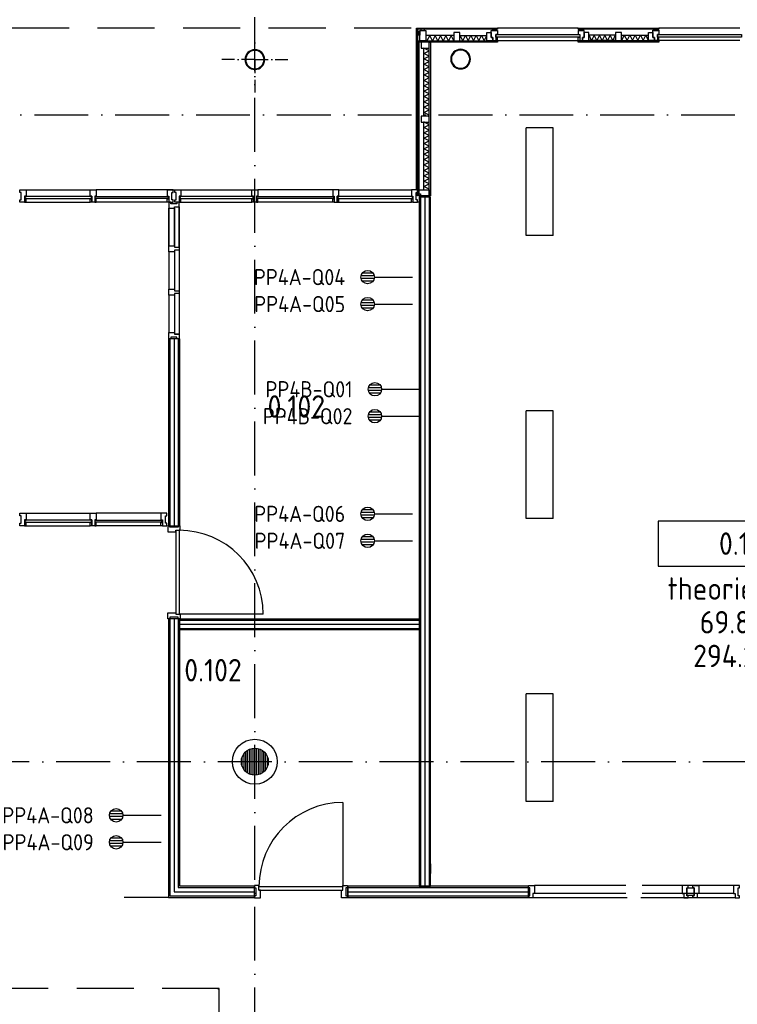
# Model space of a CAD drawing. Header units: millimetres. Extents: x 90707 to 450385, y -1262 to 949019.
# Tile 38 of 60: x 178728 to 186718, y 55108 to 66066. Entities that reach past the tile are written whole.
import ezdxf
from ezdxf.enums import TextEntityAlignment as Align

# ---------------------------------------------------------------- set-up
doc = ezdxf.new("R2010")
doc.units = ezdxf.units.MM
doc.header["$LTSCALE"] = 100
doc.linetypes.add('DASHDOT', pattern=[9, 6, -1.5, 0, -1.5])
doc.linetypes.add('HIDDEN', pattern=[9.525, 6.35, -3.175])
doc.layers.get('0').update_dxf_attribs({"linetype": 'CONTINUOUS'})
for name, color, linetype in [('AL$1----_ALGEMEEN', 7, 'CONTINUOUS'), ('AL$1----_MAATVOERING', 7, 'CONTINUOUS'), ('AL$7----_STRAMIEN', 1, 'DASHDOT'), ('AL$8----_HULPKOLOM', 2, 'CONTINUOUS'), ('AL$8----_HULPLIJNEN', 2, 'CONTINUOUS'), ('AL21----_BUITENWAND', 4, 'CONTINUOUS'), ('AL21K---_ISOLATIE', 1, 'CONTINUOUS'), ('AL22----_BINNENWAND', 7, 'CONTINUOUS'), ('AL28----_KONSTRUKTIE', 3, 'CONTINUOUS'), ('AL31----_BUITENKOZ', 7, 'CONTINUOUS'), ('AL32----_BINNENKOZ', 7, 'CONTINUOUS'), ('AL32----_DRAAIRICHTING', 1, 'CONTINUOUS'), ('ALL-----_REFLIJNEN', 8, 'CONTINUOUS'), ('ALXAA---_GEWBETON', 12, 'CONTINUOUS'), ('ALXOU---_GLAS', 7, 'CONTINUOUS'), ('ARMATUUR', 8, 'CONTINUOUS'), ('EB6441--_ATTRIB', 2, 'CONTINUOUS'), ('EL6441--_DATACOM', 3, 'CONTINUOUS'), ('GEBOUWLABEL', 4, 'CONTINUOUS'), ('INHOUD', 7, 'CONTINUOUS'), ('OMSCHRIJVING', 7, 'CONTINUOUS'), ('OPPERVLAK', 7, 'CONTINUOUS'), ('VOLGNUMMER', 7, 'CONTINUOUS')]:
    doc.layers.add(name, color=color, linetype=linetype)
doc.styles.add('1_8', font='ISO', dxfattribs={"height": 1.8})
doc.styles.get("Standard").update_dxf_attribs({"font": 'iso.shx'})

# ---------------------------------------------------------------- blocks, each defined once
blk = doc.blocks.new('ES4X2')
for p, q in [((-0.45, 1.4), (-0.45, 2.6)), ((-0.15, 1.27), (-0.15, 2.73)), ((0.15, 1.27), (0.15, 2.73)), ((0.45, 1.4), (0.45, 2.6)), ((0, 1.25), (0, -3))]:
    blk.add_line(p, q)
blk.add_circle((0, 2), 0.75)
at = {"style": '1_8', "flags": 8}
for tag, p in [('NUMMER', (1.25, 3.5)), ('CODE', (-1.25, 3.5))]:
    blk.add_attdef(tag, text='', height=1.8, rotation=90, dxfattribs=at).set_placement(p, align=Align.MIDDLE_LEFT)
blk.add_attdef('M_CODE', text='', height=1.8, dxfattribs=at).set_placement((0, 0), align=Align.MIDDLE_CENTER)
blk = doc.blocks.new('GEBOUWLABEL')
at = {"layer": 'VOLGNUMMER'}
blk.add_lwpolyline([(-4, -1), (4, -1), (4, 1), (-4, 1)], close=True, dxfattribs=at)
at = {"color": 0, "linetype": 'ByBlock', "flags": 1}
for tag, p in [('OPPERVLAKTESOORT', (0.5, 8)), ('TERREIN', (0.5, 6.5)), ('GEBOUW', (0.5, 5)), ('GEBRUIKSFUNCTIE', (0.5, 3.5)), ('BOUWLAAG', (0.5, 2)), ('HOOGTE', (0, -6.5)), ('RUIMTEFUNCTIE', (0, -8))]:
    blk.add_attdef(tag, text='', height=1, dxfattribs=at).set_placement(p, align=Align.MIDDLE_CENTER)
at = {"layer": 'INHOUD', "color": 0, "linetype": 'ByBlock'}
blk.add_attdef('INHOUD', text='', height=1, dxfattribs=at).set_placement((0, -5), align=Align.MIDDLE_CENTER)
at = {"layer": 'OMSCHRIJVING', "color": 0, "linetype": 'ByBlock'}
blk.add_attdef('OMSCHRIJVING', text='', height=1, dxfattribs=at).set_placement((0, -2), align=Align.MIDDLE_CENTER)
at = {"layer": 'OPPERVLAK', "color": 0, "linetype": 'ByBlock'}
blk.add_attdef('OPPERVLAK', text='', height=1, dxfattribs=at).set_placement((0, -3.5), align=Align.MIDDLE_CENTER)
at = {"layer": 'VOLGNUMMER', "color": 0, "linetype": 'ByBlock'}
blk.add_attdef('VOLGNUMMER', text='', height=1, dxfattribs=at).set_placement((0, 0), align=Align.MIDDLE_CENTER)
blk = doc.blocks.new('A$Cca306792')
at = {"layer": 'AL$1----_ALGEMEEN', "color": 8}
blk.add_lwpolyline([(95118, 57665), (95118, 57579), (95040, 57579), (95040, 57665)], close=True, dxfattribs=at)
at = {"layer": 'AL$1----_MAATVOERING', "color": 8}
blk.add_line((92169, 66256), (92169, 67012), dxfattribs=at)
blk.add_lwpolyline([(92169, 66256), (92169, 67012)], dxfattribs=at)
at = {"layer": 'AL$7----_STRAMIEN'}
blk.add_line((80572, 66270), (108418, 66270), dxfattribs=at)
at = {"layer": 'AL$7----_STRAMIEN', "color": 1}
for points in [[(90228, 5550), (90228, 78659)], [(146222, 59070), (2867, 59070)]]:
    blk.add_lwpolyline(points, dxfattribs=at)
at = {"layer": 'AL$8----_HULPKOLOM', "color": 8}
blk.add_circle((90228, 59070), 250, dxfattribs=at)
blk.add_circle((90228, 59070), 250, dxfattribs=at)
at = {"layer": 'AL$8----_HULPLIJNEN', "color": 8, "linetype": 'DASHDOT', "ltscale": 0.25}
for q in [(90228, 67251), (89860, 66884), (90228, 66516), (90596, 66884)]:
    blk.add_line((90228, 66884), q, dxfattribs=at)
at = {"layer": 'AL$8----_HULPLIJNEN', "color": 8}
for p, q in [((89252, 65435), (89404, 65435)), ((92166, 65352), (92166, 65352)), ((92184, 57933), (92184, 57827)), ((89266, 57560), (88772, 57560)), ((92223, 57560), (92815, 57560))]:
    blk.add_line(p, q, dxfattribs=at)
at = {"layer": 'AL21----_BUITENWAND', "color": 8, "linetype": 'HIDDEN'}
blk.add_line((91969, 67235), (82527, 67235), dxfattribs=at)
at = {"layer": 'AL21K---_ISOLATIE', "color": 8, "linetype": 'Continuous'}
for p, q in [((92445, 67154), (92131, 67154)), ((92175, 67154), (92142, 67094)), ((92205, 67094), (92175, 67154)), ((92235, 67154), (92205, 67094)), ((92265, 67094), (92235, 67154)), ((92295, 67154), (92265, 67094)), ((92325, 67094), (92295, 67154)), ((92355, 67154), (92325, 67094)), ((92385, 67094), (92355, 67154)), ((92415, 67154), (92385, 67094)), ((92444, 67094), (92415, 67154)), ((92512, 67154), (92542, 67094)), ((92512, 67154), (92811, 67154)), ((92542, 67094), (92572, 67154)), ((92572, 67154), (92602, 67094)), ((92602, 67094), (92632, 67154)), ((92632, 67154), (92662, 67094)), ((92662, 67094), (92692, 67154)), ((92692, 67154), (92721, 67094)), ((92721, 67094), (92751, 67154)), ((92751, 67154), (92781, 67094)), ((92781, 67094), (92812, 67154)), ((94245, 67156), (93945, 67156)), ((94245, 67096), (93945, 67096)), ((93975, 67096), (93949, 67156)), ((94005, 67156), (93975, 67096)), ((94035, 67096), (94005, 67156)), ((94065, 67156), (94035, 67096)), ((94095, 67096), (94065, 67156)), ((94125, 67156), (94095, 67096)), ((94155, 67096), (94125, 67156)), ((94185, 67156), (94155, 67096)), ((94215, 67096), (94185, 67156)), ((94241, 67156), (94215, 67096)), ((94312, 67156), (94611, 67156)), ((94312, 67096), (94611, 67096)), ((94316, 67096), (94342, 67156)), ((94342, 67156), (94372, 67096)), ((94372, 67096), (94402, 67156)), ((94402, 67156), (94432, 67096)), ((94432, 67096), (94462, 67156)), ((94462, 67156), (94492, 67096)), ((94492, 67096), (94521, 67156)), ((94521, 67156), (94551, 67096)), ((94551, 67096), (94581, 67156)), ((94581, 67156), (94607, 67096)), ((92109, 66256), (92109, 67012)), ((92169, 66982), (92109, 67012)), ((92109, 66952), (92169, 66982)), ((92169, 66922), (92109, 66952)), ((92109, 66892), (92169, 66922)), ((92169, 66862), (92109, 66892)), ((92109, 66832), (92169, 66862)), ((92169, 66802), (92109, 66832)), ((92109, 66772), (92169, 66802)), ((92169, 66742), (92109, 66772)), ((92109, 66713), (92169, 66742)), ((92169, 66683), (92109, 66713)), ((92109, 66653), (92169, 66683)), ((92169, 66623), (92109, 66653)), ((92109, 66593), (92169, 66623)), ((92169, 66563), (92109, 66593)), ((92109, 66533), (92169, 66563)), ((92169, 66503), (92109, 66533)), ((92109, 66473), (92169, 66503)), ((92169, 66443), (92109, 66473)), ((92109, 66414), (92169, 66443)), ((92169, 66384), (92109, 66415)), ((92109, 66354), (92169, 66384)), ((92169, 66324), (92109, 66354)), ((92109, 66294), (92169, 66324)), ((92169, 66264), (92109, 66294)), ((92153, 66256), (92169, 66264)), ((92169, 66159), (92109, 66190)), ((92109, 65434), (92109, 66189)), ((92109, 66130), (92169, 66159)), ((92169, 66100), (92109, 66130)), ((92109, 66070), (92169, 66100)), ((92169, 66040), (92109, 66070)), ((92109, 66010), (92169, 66040)), ((92169, 65980), (92109, 66010)), ((92109, 65950), (92169, 65980)), ((92169, 65920), (92109, 65950)), ((92109, 65891), (92169, 65920)), ((92169, 65861), (92109, 65891)), ((92109, 65831), (92169, 65861)), ((92169, 65801), (92109, 65831)), ((92109, 65771), (92169, 65801)), ((92169, 65741), (92109, 65771)), ((92109, 65711), (92169, 65741)), ((92169, 65681), (92109, 65711)), ((92109, 65651), (92169, 65681)), ((92169, 65621), (92109, 65651)), ((92109, 65592), (92169, 65621)), ((92169, 65562), (92109, 65592)), ((92109, 65532), (92169, 65562)), ((92169, 65502), (92109, 65532)), ((92109, 65472), (92169, 65502)), ((92169, 65442), (92109, 65472)), ((92153, 65434), (92169, 65442))]:
    blk.add_line(p, q, dxfattribs=at)
for points in [[(92445, 67154), (92131, 67154)], [(92444, 67094), (92415, 67154), (92385, 67094), (92355, 67154), (92325, 67094), (92295, 67154), (92265, 67094), (92235, 67154), (92205, 67094), (92175, 67154), (92142, 67094)], [(92512, 67154), (92811, 67154)], [(92512, 67154), (92542, 67094), (92572, 67154), (92602, 67094), (92632, 67154), (92662, 67094), (92692, 67154), (92721, 67094), (92751, 67154), (92781, 67094), (92812, 67154)], [(94245, 67156), (93945, 67156)], [(94245, 67096), (93945, 67096)], [(94241, 67156), (94215, 67096), (94185, 67156), (94155, 67096), (94125, 67156), (94095, 67096), (94065, 67156), (94035, 67096), (94005, 67156), (93975, 67096), (93949, 67156)], [(94312, 67156), (94611, 67156)], [(94312, 67096), (94611, 67096)], [(94316, 67096), (94342, 67156), (94372, 67096), (94402, 67156), (94432, 67096), (94462, 67156), (94492, 67096), (94521, 67156), (94551, 67096), (94581, 67156), (94607, 67096)], [(92109, 66256), (92109, 67012)], [(92109, 66713), (92169, 66742), (92109, 66772), (92169, 66802), (92109, 66832), (92169, 66862), (92109, 66892), (92169, 66922), (92109, 66952), (92169, 66982), (92109, 67012)], [(92109, 66414), (92169, 66443), (92109, 66473), (92169, 66503), (92109, 66533), (92169, 66563), (92109, 66593), (92169, 66623), (92109, 66653), (92169, 66683), (92109, 66713)], [(92153, 66256), (92169, 66264), (92109, 66294), (92169, 66324), (92109, 66354), (92169, 66384), (92109, 66415)], [(92109, 65891), (92169, 65920), (92109, 65950), (92169, 65980), (92109, 66010), (92169, 66040), (92109, 66070), (92169, 66100), (92109, 66130), (92169, 66159), (92109, 66190)], [(92109, 65434), (92109, 66189)], [(92109, 65592), (92169, 65621), (92109, 65651), (92169, 65681), (92109, 65711), (92169, 65741), (92109, 65771), (92169, 65801), (92109, 65831), (92169, 65861), (92109, 65891)], [(92153, 65434), (92169, 65442), (92109, 65472), (92169, 65502), (92109, 65532), (92169, 65562), (92109, 65592)]]:
    blk.add_lwpolyline(points, dxfattribs=at)
at = {"layer": 'AL22----_BINNENWAND', "color": 8}
for p, q in [((92059, 65352), (92059, 57685)), ((92184, 65352), (92059, 65352)), ((92184, 57685), (92184, 65352)), ((89266, 63778), (89266, 61695)), ((89391, 63778), (89266, 63778)), ((89391, 61695), (89391, 63778)), ((89266, 61695), (89391, 61695)), ((89266, 60661), (89266, 57560)), ((89391, 60661), (89266, 60661)), ((89391, 57685), (89391, 60661)), ((89391, 60661), (92059, 60661)), ((89391, 60536), (89391, 60661)), ((92059, 60661), (92059, 60536)), ((92059, 60536), (89391, 60536)), ((90224, 57685), (89391, 57685)), ((90224, 57560), (90224, 57685)), ((91258, 57685), (91258, 57560)), ((92059, 57685), (92184, 57685)), ((89266, 57560), (90224, 57560))]:
    blk.add_line(p, q, dxfattribs=at)
at = {"layer": 'AL22----_BINNENWAND', "color": 8, "linetype": 'Continuous'}
for p, q in [((92074, 65352), (92074, 57685)), ((92169, 65352), (92169, 57685)), ((89281, 63778), (89281, 61695)), ((89376, 63778), (89376, 61695)), ((89281, 60661), (89281, 57575)), ((89376, 60661), (89376, 57670)), ((89391, 60646), (92059, 60646)), ((89391, 60551), (92059, 60551)), ((89376, 57670), (90224, 57670)), ((89281, 57575), (90224, 57575))]:
    blk.add_line(p, q, dxfattribs=at)
at = {"layer": 'AL22----_BINNENWAND', "color": 8}
for points in [[(92059, 65352), (92059, 57685), (92184, 57685), (92184, 65352)], [(91262, 57560), (93275, 57560), (93275, 57685), (91262, 57685)]]:
    blk.add_lwpolyline(points, close=True, dxfattribs=at)
at = {"layer": 'AL22----_BINNENWAND', "color": 8, "linetype": 'Continuous'}
for points in [[(92074, 65352), (92074, 57685)], [(92169, 65352), (92169, 57685)], [(91262, 57670), (93275, 57670)], [(91262, 57575), (93275, 57575)]]:
    blk.add_lwpolyline(points, dxfattribs=at)
at = {"layer": 'AL28----_KONSTRUKTIE', "color": 8}
for points in [[(92628, 66889, 1), (92409, 66889, 1)], [(92620, 66889, 1), (92417, 66889, 1)]]:
    blk.add_lwpolyline(points, format="xyb", close=True, dxfattribs=at)
blk.add_circle((90228, 59070), 150, dxfattribs=at)
blk.add_circle((90228, 59070), 150, dxfattribs=at)
for radius, start, end in [(110, 0, 180), (102, 0, 180), (110, 180, 0), (102, 180, 0)]:
    blk.add_arc((90228, 66884), radius, start, end, dxfattribs=at)
at = {"layer": 'AL31----_BUITENKOZ', "color": 8}
for p, q in [((92028, 67223), (92028, 67235)), ((92028, 67235), (92928, 67235)), ((92028, 67223), (92040, 67223)), ((92028, 65435), (92028, 67223)), ((92928, 67223), (92028, 67223)), ((92040, 67223), (92040, 65435)), ((92050, 67156), (92050, 67199)), ((92050, 67199), (92065, 67199)), ((92065, 67208), (92132, 67208)), ((92065, 67094), (92065, 67208)), ((92065, 67199), (92065, 67156)), ((92118, 67223), (92075, 67223)), ((92075, 67223), (92075, 67208)), ((92075, 67208), (92118, 67208)), ((92118, 67208), (92118, 67223)), ((92132, 67208), (92132, 67094)), ((92512, 67184), (92445, 67184)), ((92445, 67184), (92445, 67094)), ((92512, 67094), (92512, 67184)), ((92811, 67094), (92811, 67184)), ((92811, 67184), (92861, 67184)), ((92861, 67129), (92861, 67208)), ((92861, 67208), (92928, 67208)), ((92861, 67184), (92861, 67129)), ((92875, 67208), (92875, 67223)), ((92875, 67223), (92918, 67223)), ((92918, 67208), (92875, 67208)), ((92918, 67223), (92918, 67208)), ((93828, 67235), (92928, 67235)), ((92928, 67235), (92928, 67223)), ((92928, 67208), (92928, 67163)), ((93828, 67223), (93828, 67235)), ((93828, 67235), (94728, 67235)), ((94728, 67223), (93828, 67223)), ((93895, 67208), (93828, 67208)), ((93828, 67208), (93828, 67163)), ((93881, 67223), (93838, 67223)), ((93838, 67223), (93838, 67208)), ((93838, 67208), (93881, 67208)), ((93881, 67208), (93881, 67223)), ((93895, 67129), (93895, 67208)), ((93945, 67184), (93895, 67184)), ((93895, 67184), (93895, 67129)), ((93945, 67096), (93945, 67184)), ((94312, 67184), (94245, 67184)), ((94245, 67184), (94245, 67096)), ((94312, 67096), (94312, 67184)), ((94611, 67096), (94611, 67184)), ((94611, 67184), (94661, 67184)), ((94661, 67129), (94661, 67210)), ((94661, 67210), (94728, 67210)), ((94661, 67129), (94661, 67208)), ((94661, 67208), (94728, 67208)), ((94661, 67129), (94661, 67208)), ((94661, 67208), (94728, 67208)), ((94661, 67184), (94661, 67129)), ((94675, 67208), (94675, 67223)), ((94675, 67223), (94718, 67223)), ((94675, 67210), (94675, 67223)), ((94675, 67223), (94718, 67223)), ((94675, 67208), (94675, 67223)), ((94675, 67223), (94718, 67223)), ((94718, 67210), (94675, 67210)), ((94718, 67208), (94675, 67208)), ((94718, 67208), (94675, 67208)), ((94718, 67223), (94718, 67208)), ((94718, 67223), (94718, 67210)), ((94718, 67223), (94718, 67208)), ((95628, 67235), (94728, 67235)), ((94728, 67235), (94728, 67223)), ((94728, 67210), (94728, 67163)), ((94728, 67208), (94728, 67163)), ((94728, 67208), (94728, 67163)), ((92040, 67079), (92055, 67079)), ((92040, 65367), (92040, 67079)), ((92065, 67156), (92050, 67156)), ((92050, 67079), (92050, 67094)), ((92050, 67094), (92928, 67094)), ((92928, 67079), (92050, 67079)), ((92055, 67079), (92055, 65367)), ((92132, 67094), (92065, 67094)), ((92169, 67079), (92079, 67079)), ((92079, 67079), (92079, 67012)), ((92169, 67079), (92184, 67079)), ((92169, 65367), (92169, 67079)), ((92169, 67012), (92169, 67079)), ((92184, 67079), (92184, 65367)), ((92445, 67094), (92512, 67094)), ((92878, 67094), (92811, 67094)), ((92861, 67129), (92878, 67129)), ((92878, 67129), (92861, 67129)), ((92878, 67129), (92878, 67094)), ((92878, 67094), (92878, 67129)), ((92911, 67094), (92878, 67094)), ((92928, 67163), (92911, 67163)), ((92911, 67163), (92911, 67094)), ((92911, 67133), (92911, 67094)), ((92928, 67133), (92911, 67133)), ((92911, 67094), (92928, 67094)), ((92928, 67094), (92928, 67133)), ((93828, 67094), (92928, 67094)), ((92928, 67094), (92928, 67079)), ((93828, 67163), (93845, 67163)), ((93828, 67094), (93828, 67133)), ((93828, 67133), (93845, 67133)), ((93828, 67079), (93828, 67096)), ((93828, 67096), (94728, 67096)), ((93845, 67094), (93828, 67094)), ((94728, 67079), (93828, 67079)), ((93845, 67163), (93845, 67094)), ((93845, 67133), (93845, 67094)), ((93845, 67094), (93878, 67094)), ((93895, 67129), (93878, 67129)), ((93878, 67129), (93878, 67096)), ((93878, 67094), (93878, 67129)), ((93878, 67129), (93895, 67129)), ((93878, 67096), (93945, 67096)), ((94245, 67096), (94312, 67096)), ((94678, 67096), (94611, 67096)), ((94678, 67129), (94661, 67129)), ((94661, 67129), (94678, 67129)), ((94678, 67129), (94661, 67129)), ((94678, 67129), (94661, 67129)), ((94678, 67094), (94678, 67129)), ((94678, 67129), (94678, 67096)), ((94678, 67096), (94678, 67129)), ((94678, 67094), (94678, 67129)), ((94711, 67096), (94678, 67096)), ((94711, 67094), (94678, 67094)), ((94711, 67094), (94678, 67094)), ((94728, 67163), (94711, 67163)), ((94711, 67163), (94711, 67094)), ((94728, 67163), (94711, 67163)), ((94711, 67163), (94711, 67096)), ((94728, 67163), (94711, 67163)), ((94711, 67163), (94711, 67094)), ((94711, 67133), (94711, 67096)), ((94728, 67133), (94711, 67133)), ((94711, 67096), (94728, 67096)), ((94728, 67096), (94728, 67133)), ((95628, 67096), (94728, 67096)), ((94728, 67096), (94728, 67079)), ((92079, 67012), (92169, 67012)), ((92169, 66256), (92079, 66256)), ((92079, 66256), (92079, 66189)), ((92169, 66189), (92169, 66256)), ((92079, 66189), (92169, 66189)), ((87613, 65405), (87613, 65435)), ((87613, 65435), (87680, 65435)), ((87680, 65435), (88395, 65435)), ((87680, 65435), (87680, 65363)), ((88395, 65363), (88395, 65435)), ((88395, 65435), (88462, 65435)), ((89252, 65435), (88462, 65435)), ((88462, 65435), (88462, 65363)), ((89319, 65435), (89252, 65435)), ((89252, 65435), (89252, 65363)), ((89319, 65405), (89319, 65435)), ((89337, 65405), (89337, 65435)), ((89337, 65435), (89404, 65435)), ((89404, 65435), (90195, 65435)), ((89404, 65435), (89404, 65363)), ((90195, 65363), (90195, 65435)), ((90195, 65435), (90262, 65435)), ((91095, 65435), (90262, 65435)), ((90262, 65435), (90262, 65363)), ((91095, 65435), (91095, 65363)), ((91162, 65435), (91095, 65435)), ((91162, 65363), (91162, 65435)), ((91162, 65435), (91971, 65435)), ((92038, 65435), (91971, 65435)), ((91971, 65435), (91971, 65363)), ((92040, 65435), (92028, 65435)), ((92038, 65405), (92038, 65435)), ((92055, 65367), (92055, 65434)), ((92055, 65434), (92169, 65434)), ((92169, 65434), (92169, 65367)), ((87627, 65405), (87613, 65405)), ((87613, 65296), (87613, 65325)), ((87613, 65325), (87627, 65325)), ((87627, 65325), (87627, 65405)), ((87680, 65363), (87663, 65363)), ((87663, 65363), (87663, 65296)), ((87680, 65363), (87663, 65363)), ((87663, 65363), (87663, 65334)), ((87663, 65334), (87663, 65296)), ((87680, 65334), (87663, 65334)), ((87663, 65334), (87680, 65334)), ((87667, 65338), (87667, 65359)), ((87667, 65359), (87680, 65359)), ((87680, 65338), (87667, 65338)), ((87680, 65359), (87680, 65363)), ((87680, 65334), (87680, 65338)), ((87680, 65296), (87680, 65334)), ((88412, 65363), (88395, 65363)), ((88395, 65359), (88395, 65363)), ((88395, 65363), (88412, 65363)), ((88408, 65359), (88395, 65359)), ((88395, 65334), (88395, 65338)), ((88395, 65338), (88408, 65338)), ((88412, 65334), (88395, 65334)), ((88395, 65296), (88395, 65334)), ((88395, 65334), (88412, 65334)), ((88408, 65338), (88408, 65359)), ((88412, 65296), (88412, 65363)), ((88412, 65363), (88412, 65334)), ((88412, 65334), (88412, 65296)), ((88462, 65363), (88445, 65363)), ((88445, 65363), (88445, 65334)), ((88462, 65363), (88445, 65363)), ((88445, 65363), (88445, 65296)), ((88445, 65334), (88462, 65334)), ((88445, 65334), (88445, 65296)), ((88462, 65334), (88445, 65334)), ((88449, 65338), (88449, 65359)), ((88449, 65359), (88462, 65359)), ((88462, 65338), (88449, 65338)), ((88462, 65359), (88462, 65363)), ((88462, 65334), (88462, 65338)), ((88462, 65296), (88462, 65334)), ((89252, 65359), (89252, 65363)), ((89252, 65363), (89269, 65363)), ((89252, 65359), (89252, 65363)), ((89252, 65363), (89269, 65363)), ((89252, 65363), (89269, 65363)), ((89265, 65359), (89252, 65359)), ((89265, 65359), (89252, 65359)), ((89252, 65334), (89252, 65338)), ((89252, 65338), (89265, 65338)), ((89252, 65334), (89252, 65338)), ((89252, 65338), (89265, 65338)), ((89269, 65334), (89252, 65334)), ((89252, 65296), (89252, 65334)), ((89252, 65334), (89269, 65334)), ((89269, 65334), (89252, 65334)), ((89265, 65338), (89265, 65359)), ((89265, 65338), (89265, 65359)), ((89269, 65363), (89269, 65334)), ((89269, 65363), (89269, 65334)), ((89269, 65363), (89269, 65296)), ((89269, 65334), (89269, 65296)), ((89305, 65325), (89305, 65405)), ((89305, 65405), (89319, 65405)), ((89319, 65325), (89305, 65325)), ((89319, 65296), (89319, 65325)), ((89351, 65405), (89337, 65405)), ((89337, 65296), (89337, 65325)), ((89337, 65325), (89351, 65325)), ((89351, 65325), (89351, 65405)), ((89404, 65363), (89387, 65363)), ((89387, 65363), (89387, 65296)), ((89404, 65363), (89387, 65363)), ((89387, 65363), (89387, 65334)), ((89387, 65334), (89387, 65296)), ((89404, 65334), (89387, 65334)), ((89387, 65334), (89404, 65334)), ((89391, 65338), (89391, 65359)), ((89391, 65359), (89404, 65359)), ((89404, 65338), (89391, 65338)), ((89404, 65359), (89404, 65363)), ((89404, 65334), (89404, 65338)), ((89404, 65296), (89404, 65334)), ((90212, 65363), (90195, 65363)), ((90195, 65359), (90195, 65363)), ((90195, 65363), (90212, 65363)), ((90208, 65359), (90195, 65359)), ((90195, 65334), (90195, 65338)), ((90195, 65338), (90208, 65338)), ((90212, 65334), (90195, 65334)), ((90195, 65296), (90195, 65334)), ((90195, 65334), (90212, 65334)), ((90208, 65338), (90208, 65359)), ((90212, 65296), (90212, 65363)), ((90212, 65363), (90212, 65334)), ((90212, 65334), (90212, 65296)), ((90262, 65363), (90245, 65363)), ((90245, 65363), (90245, 65334)), ((90262, 65363), (90245, 65363)), ((90245, 65363), (90245, 65296)), ((90245, 65334), (90262, 65334)), ((90245, 65334), (90245, 65296)), ((90262, 65334), (90245, 65334)), ((90249, 65338), (90249, 65359)), ((90249, 65359), (90262, 65359)), ((90262, 65338), (90249, 65338)), ((90262, 65359), (90262, 65363)), ((90262, 65334), (90262, 65338)), ((90262, 65296), (90262, 65334)), ((91095, 65359), (91095, 65363)), ((91095, 65363), (91112, 65363)), ((91095, 65363), (91112, 65363)), ((91108, 65359), (91095, 65359)), ((91095, 65334), (91095, 65338)), ((91095, 65338), (91108, 65338)), ((91112, 65334), (91095, 65334)), ((91095, 65296), (91095, 65334)), ((91095, 65334), (91112, 65334)), ((91108, 65338), (91108, 65359)), ((91112, 65363), (91112, 65334)), ((91112, 65363), (91112, 65296)), ((91112, 65334), (91112, 65296)), ((91145, 65296), (91145, 65363)), ((91145, 65363), (91162, 65363)), ((91162, 65363), (91145, 65363)), ((91145, 65363), (91145, 65334)), ((91145, 65334), (91162, 65334)), ((91145, 65334), (91145, 65296)), ((91162, 65334), (91145, 65334)), ((91149, 65338), (91149, 65359)), ((91149, 65359), (91162, 65359)), ((91162, 65338), (91149, 65338)), ((91162, 65359), (91162, 65363)), ((91162, 65334), (91162, 65338)), ((91162, 65296), (91162, 65334)), ((91971, 65359), (91971, 65363)), ((91971, 65363), (91988, 65363)), ((91971, 65363), (91988, 65363)), ((91984, 65359), (91971, 65359)), ((91971, 65334), (91971, 65338)), ((91971, 65338), (91984, 65338)), ((91971, 65296), (91971, 65334)), ((91971, 65334), (91988, 65334)), ((91988, 65334), (91971, 65334)), ((91984, 65338), (91984, 65359)), ((91988, 65363), (91988, 65334)), ((91988, 65363), (91988, 65296)), ((91988, 65334), (91988, 65296)), ((92024, 65325), (92024, 65405)), ((92024, 65405), (92038, 65405)), ((92024, 65390), (92072, 65390)), ((92024, 65325), (92024, 65390)), ((92038, 65325), (92024, 65325)), ((92038, 65325), (92024, 65325)), ((92038, 65296), (92038, 65325)), ((92038, 65296), (92038, 65325)), ((92055, 65367), (92040, 65367)), ((92169, 65367), (92055, 65367)), ((92072, 65325), (92061, 65325)), ((92061, 65325), (92061, 65296)), ((92072, 65390), (92072, 65325)), ((92184, 65367), (92169, 65367)), ((87663, 65296), (87613, 65296)), ((87663, 65296), (87680, 65296)), ((87680, 65296), (88395, 65296)), ((88412, 65296), (88395, 65296)), ((88445, 65296), (88412, 65296)), ((88445, 65296), (88462, 65296)), ((89252, 65296), (88462, 65296)), ((89269, 65296), (89252, 65296)), ((89269, 65296), (89319, 65296)), ((89387, 65296), (89337, 65296)), ((89387, 65296), (89404, 65296)), ((89404, 65296), (90195, 65296)), ((90212, 65296), (90195, 65296)), ((90245, 65296), (90212, 65296)), ((90245, 65296), (90262, 65296)), ((91095, 65296), (90262, 65296)), ((91112, 65296), (91095, 65296)), ((91112, 65296), (91145, 65296)), ((91145, 65296), (91162, 65296)), ((91162, 65296), (91971, 65296)), ((91988, 65296), (91971, 65296)), ((91988, 65296), (92038, 65296)), ((92061, 65296), (92038, 65296)), ((87613, 61805), (87613, 61834)), ((87613, 61834), (87680, 61834)), ((87680, 61834), (88395, 61834)), ((87680, 61834), (87680, 61762)), ((88395, 61762), (88395, 61834)), ((88395, 61834), (88462, 61834)), ((88462, 61834), (88462, 61762)), ((89181, 61834), (88462, 61834)), ((89248, 61834), (89181, 61834)), ((89181, 61834), (89181, 61762)), ((89248, 61805), (89248, 61834)), ((87627, 61805), (87613, 61805)), ((87613, 61695), (87613, 61725)), ((87613, 61725), (87627, 61725)), ((87627, 61725), (87627, 61805)), ((87680, 61762), (87663, 61762)), ((87663, 61762), (87663, 61695)), ((87680, 61762), (87663, 61762)), ((87663, 61762), (87663, 61733)), ((87663, 61733), (87680, 61733)), ((87663, 61733), (87663, 61695)), ((87680, 61733), (87663, 61733)), ((87667, 61737), (87667, 61758)), ((87667, 61758), (87680, 61758)), ((87680, 61737), (87667, 61737)), ((87680, 61758), (87680, 61762)), ((87680, 61733), (87680, 61737)), ((87680, 61695), (87680, 61733)), ((88412, 61762), (88395, 61762)), ((88395, 61758), (88395, 61762)), ((88395, 61762), (88412, 61762)), ((88408, 61758), (88395, 61758)), ((88395, 61733), (88395, 61737)), ((88395, 61737), (88408, 61737)), ((88412, 61733), (88395, 61733)), ((88395, 61695), (88395, 61733)), ((88395, 61733), (88412, 61733)), ((88408, 61737), (88408, 61758)), ((88412, 61695), (88412, 61762)), ((88412, 61762), (88412, 61733)), ((88412, 61733), (88412, 61695)), ((88462, 61762), (88445, 61762)), ((88445, 61762), (88445, 61733)), ((88462, 61762), (88445, 61762)), ((88445, 61762), (88445, 61695)), ((88445, 61733), (88462, 61733)), ((88445, 61733), (88445, 61695)), ((88462, 61733), (88445, 61733)), ((88449, 61737), (88449, 61758)), ((88449, 61758), (88462, 61758)), ((88462, 61737), (88449, 61737)), ((88462, 61758), (88462, 61762)), ((88462, 61733), (88462, 61737)), ((88462, 61695), (88462, 61733)), ((89181, 61758), (89181, 61762)), ((89181, 61762), (89198, 61762)), ((89181, 61758), (89181, 61762)), ((89181, 61762), (89198, 61762)), ((89181, 61762), (89198, 61762)), ((89194, 61758), (89181, 61758)), ((89194, 61758), (89181, 61758)), ((89181, 61733), (89181, 61737)), ((89181, 61737), (89194, 61737)), ((89181, 61733), (89181, 61737)), ((89181, 61737), (89194, 61737)), ((89198, 61733), (89181, 61733)), ((89198, 61733), (89181, 61733)), ((89181, 61695), (89181, 61733)), ((89181, 61733), (89198, 61733)), ((89194, 61737), (89194, 61758)), ((89194, 61737), (89194, 61758)), ((89198, 61762), (89198, 61733)), ((89198, 61762), (89198, 61733)), ((89198, 61762), (89198, 61695)), ((89198, 61733), (89198, 61695)), ((89234, 61725), (89234, 61805)), ((89234, 61805), (89248, 61805)), ((89248, 61725), (89234, 61725)), ((89248, 61695), (89248, 61725)), ((87663, 61695), (87613, 61695)), ((87663, 61695), (87680, 61695)), ((87680, 61695), (88395, 61695)), ((88412, 61695), (88395, 61695)), ((88445, 61695), (88412, 61695)), ((88445, 61695), (88462, 61695)), ((89181, 61695), (88462, 61695)), ((89198, 61695), (89181, 61695)), ((89198, 61695), (89248, 61695))]:
    blk.add_line(p, q, dxfattribs=at)
for points in [[(92928, 67235), (92928, 67223), (92028, 67223), (92028, 67235)], [(92028, 67223), (92040, 67223), (92040, 65435), (92028, 65435)], [(92065, 67156), (92050, 67156), (92050, 67199), (92065, 67199)], [(92065, 67208), (92132, 67208), (92132, 67094), (92065, 67094)], [(92118, 67208), (92118, 67223), (92075, 67223), (92075, 67208)], [(92512, 67094), (92512, 67184), (92445, 67184), (92445, 67094)], [(92811, 67094), (92811, 67184), (92861, 67184), (92861, 67129), (92878, 67129), (92878, 67094)], [(92911, 67094), (92878, 67094), (92878, 67129), (92861, 67129), (92861, 67208), (92928, 67208), (92928, 67163), (92911, 67163)], [(92875, 67208), (92875, 67223), (92918, 67223), (92918, 67208)], [(94728, 67235), (94728, 67223), (93828, 67223), (93828, 67235)], [(93845, 67094), (93878, 67094), (93878, 67129), (93895, 67129), (93895, 67208), (93828, 67208), (93828, 67163), (93845, 67163)], [(93881, 67208), (93881, 67223), (93838, 67223), (93838, 67208)], [(93945, 67096), (93945, 67184), (93895, 67184), (93895, 67129), (93878, 67129), (93878, 67096)], [(94312, 67096), (94312, 67184), (94245, 67184), (94245, 67096)], [(94611, 67096), (94611, 67184), (94661, 67184), (94661, 67129), (94678, 67129), (94678, 67096)], [(94711, 67096), (94678, 67096), (94678, 67129), (94661, 67129), (94661, 67210), (94728, 67210), (94728, 67163), (94711, 67163)], [(94675, 67210), (94675, 67223), (94718, 67223), (94718, 67210)], [(92040, 67079), (92055, 67079), (92055, 65367), (92040, 65367)], [(92928, 67094), (92928, 67079), (92050, 67079), (92050, 67094)], [(92169, 67079), (92079, 67079), (92079, 67012), (92169, 67012)], [(92169, 67079), (92184, 67079), (92184, 65367), (92169, 65367)], [(92911, 67133), (92911, 67094), (92928, 67094), (92928, 67133)], [(93845, 67133), (93845, 67094), (93828, 67094), (93828, 67133)], [(94728, 67096), (94728, 67079), (93828, 67079), (93828, 67096)], [(94711, 67133), (94711, 67096), (94728, 67096), (94728, 67133)], [(92169, 66256), (92079, 66256), (92079, 66189), (92169, 66189)], [(92055, 65367), (92055, 65434), (92169, 65434), (92169, 65367)]]:
    blk.add_lwpolyline(points, close=True, dxfattribs=at)
for points in [[(93828, 67235), (92928, 67235)], [(95628, 67235), (94728, 67235)], [(93828, 67094), (92928, 67094)], [(95628, 67096), (94728, 67096)]]:
    blk.add_lwpolyline(points, dxfattribs=at)
at = {"layer": 'AL32----_BINNENKOZ', "color": 8}
for p, q in [((89293, 65296), (89271, 65296)), ((89271, 65296), (89271, 65229)), ((89271, 64812), (89271, 65229)), ((89271, 65229), (89271, 64812)), ((89271, 64812), (89271, 65229)), ((89271, 65229), (89271, 64812)), ((89271, 65229), (89334, 65229)), ((89293, 65280), (89293, 65296)), ((89360, 65280), (89293, 65280)), ((89334, 65229), (89334, 65246)), ((89334, 65246), (89385, 65246)), ((89334, 64812), (89334, 65229)), ((89334, 65229), (89334, 64812)), ((89385, 65296), (89360, 65296)), ((89360, 65296), (89360, 65280)), ((89385, 65246), (89385, 65296)), ((89385, 64795), (89385, 65246)), ((89385, 65246), (89385, 64795)), ((89271, 64745), (89271, 64812)), ((89271, 64812), (89334, 64812)), ((89334, 64812), (89334, 64795)), ((89334, 64795), (89385, 64795)), ((89385, 64795), (89385, 64762)), ((89334, 64745), (89271, 64745)), ((89271, 64745), (89271, 64329)), ((89271, 64745), (89271, 64329)), ((89385, 64762), (89334, 64762)), ((89334, 64762), (89334, 64745)), ((89334, 64745), (89334, 64329)), ((89385, 64762), (89385, 64312)), ((89271, 64262), (89271, 64329)), ((89271, 64329), (89334, 64329)), ((89334, 64329), (89334, 64312)), ((89334, 64262), (89271, 64262)), ((89271, 64261), (89271, 63845)), ((89334, 64312), (89385, 64312)), ((89385, 64279), (89334, 64279)), ((89334, 64279), (89334, 64262)), ((89334, 64261), (89334, 63845)), ((89385, 64312), (89385, 64279)), ((89385, 64278), (89385, 63828)), ((89271, 63778), (89271, 63845)), ((89271, 63845), (89334, 63845)), ((89360, 63794), (89293, 63794)), ((89293, 63794), (89293, 63778)), ((89334, 63845), (89334, 63828)), ((89385, 63828), (89334, 63828)), ((89334, 63828), (89385, 63828)), ((89360, 63778), (89360, 63794)), ((89385, 63828), (89385, 63778)), ((89293, 63778), (89271, 63778)), ((89385, 63778), (89360, 63778)), ((89281, 61695), (89259, 61695)), ((89259, 61695), (89259, 61628)), ((89259, 61628), (89347, 61628)), ((89281, 61679), (89281, 61695)), ((89373, 61679), (89281, 61679)), ((89347, 61628), (89347, 61645)), ((89347, 61645), (89398, 61645)), ((89347, 61645), (89347, 60711)), ((89398, 61695), (89373, 61695)), ((89373, 61695), (89373, 61679)), ((89387, 61645), (89387, 60711)), ((89398, 61645), (89398, 61695)), ((89259, 60661), (89259, 60728)), ((89259, 60728), (89347, 60728)), ((89347, 60728), (89347, 60711)), ((89347, 60711), (89398, 60711)), ((89398, 60711), (89398, 60661)), ((89281, 60661), (89259, 60661)), ((89373, 60677), (89281, 60677)), ((89281, 60677), (89281, 60661)), ((89373, 60661), (89373, 60677)), ((89398, 60661), (89373, 60661)), ((90224, 57692), (90224, 57667)), ((90274, 57692), (90224, 57692)), ((90224, 57667), (90240, 57667)), ((90240, 57667), (90240, 57575)), ((90274, 57641), (90274, 57692)), ((90274, 57681), (91208, 57681)), ((91208, 57641), (91208, 57692)), ((91208, 57692), (91258, 57692)), ((91258, 57667), (91242, 57667)), ((91242, 57667), (91242, 57575)), ((91258, 57692), (91258, 57667)), ((90240, 57575), (90224, 57575)), ((90224, 57575), (90224, 57553)), ((90224, 57553), (90291, 57553)), ((90274, 57641), (91208, 57641)), ((90291, 57641), (90274, 57641)), ((90291, 57553), (90291, 57641)), ((91191, 57553), (91191, 57641)), ((91191, 57641), (91208, 57641)), ((91258, 57553), (91191, 57553)), ((91242, 57575), (91258, 57575)), ((91258, 57575), (91258, 57553))]:
    blk.add_line(p, q, dxfattribs=at)
at = {"layer": 'AL32----_BINNENKOZ', "color": 8, "linetype": 'HIDDEN'}
for p, q in [((82698, 43060), (89828, 56545)), ((89832, 56545), (82698, 56545)), ((89832, 41835), (89832, 56545))]:
    blk.add_line(p, q, dxfattribs=at)
at = {"layer": 'AL32----_BINNENKOZ', "color": 8}
for points in [[(93275, 57553), (93275, 57578), (93291, 57578), (93291, 57667), (93275, 57667), (93275, 57692), (93342, 57692), (93342, 57604), (93325, 57604), (93325, 57553), (93275, 57553)], [(94358, 57692), (93342, 57692)], [(95558, 57692), (94542, 57692)], [(95054, 57553), (95054, 57578), (95038, 57578), (95038, 57667), (95054, 57667), (95054, 57692), (94987, 57692), (94987, 57604), (95004, 57604), (95004, 57553), (95054, 57553)], [(95104, 57553), (95104, 57578), (95120, 57578), (95120, 57667), (95104, 57667), (95104, 57692), (95171, 57692), (95171, 57604), (95154, 57604), (95154, 57553), (95104, 57553)], [(95625, 57553), (95625, 57578), (95609, 57578), (95609, 57667), (95625, 57667), (95625, 57692), (95558, 57692), (95558, 57604), (95575, 57604), (95575, 57553), (95625, 57553)], [(94375, 57553), (93325, 57553)], [(94358, 57604), (93342, 57604)], [(95575, 57553), (94525, 57553)], [(95558, 57604), (94542, 57604)]]:
    blk.add_lwpolyline(points, dxfattribs=at)
at = {"layer": 'AL32----_DRAAIRICHTING', "color": 8}
for p, q in [((90321, 60711), (89387, 60711)), ((91208, 58615), (91208, 57681))]:
    blk.add_line(p, q, dxfattribs=at)
for centre, start, end in [((89387, 60711), 0, 90), ((91208, 57681), 90, 180)]:
    blk.add_arc(centre, 934, start, end, dxfattribs=at)
at = {"layer": 'ALL-----_REFLIJNEN', "color": 8, "linetype": 'Continuous'}
for p, q in [((92122, 65352), (92122, 57685)), ((89328, 63778), (89328, 61695)), ((89328, 60661), (89328, 57622)), ((89391, 60599), (92059, 60599)), ((89328, 57622), (90224, 57622)), ((91258, 57622), (92028, 57622))]:
    blk.add_line(p, q, dxfattribs=at)
for points in [[(92122, 65352), (92122, 57685)], [(91262, 57622), (93275, 57622)]]:
    blk.add_lwpolyline(points, dxfattribs=at)
at = {"layer": 'ALXAA---_GEWBETON', "color": 8}
for p, q in [((90128, 58958), (90128, 59181)), ((90128, 58958), (90128, 59181)), ((90148, 58943), (90148, 59196)), ((90148, 58943), (90148, 59196)), ((90168, 58932), (90168, 59207)), ((90168, 58932), (90168, 59207)), ((90188, 58925), (90188, 59214)), ((90188, 58925), (90188, 59214)), ((90208, 58921), (90208, 59218)), ((90208, 58921), (90208, 59218)), ((90228, 58920), (90228, 59220)), ((90228, 58920), (90228, 59220)), ((90248, 58921), (90248, 59218)), ((90248, 58921), (90248, 59218)), ((90268, 58925), (90268, 59214)), ((90268, 58925), (90268, 59214)), ((90288, 58932), (90288, 59207)), ((90288, 58932), (90288, 59207)), ((90308, 58943), (90308, 59196)), ((90308, 58943), (90308, 59196)), ((90328, 58958), (90328, 59181)), ((90328, 58958), (90328, 59181)), ((90088, 59016), (90088, 59123)), ((90088, 59016), (90088, 59123)), ((90108, 58980), (90108, 59160)), ((90108, 58980), (90108, 59160)), ((90348, 58980), (90348, 59160)), ((90348, 58980), (90348, 59160)), ((90368, 59016), (90368, 59123)), ((90368, 59016), (90368, 59123))]:
    blk.add_line(p, q, dxfattribs=at)
at = {"layer": 'ALXOU---_GLAS', "color": 8}
for p, q in [((92911, 67133), (92911, 67163)), ((92911, 67163), (93845, 67163)), ((93845, 67133), (92911, 67133)), ((93845, 67163), (93845, 67133)), ((94711, 67133), (94711, 67163)), ((94711, 67163), (95645, 67163)), ((95645, 67133), (94711, 67133)), ((87667, 65359), (87667, 65338)), ((88408, 65359), (87667, 65359)), ((87667, 65338), (88408, 65338)), ((88408, 65338), (88408, 65359)), ((88449, 65338), (88449, 65359)), ((88449, 65359), (89265, 65359)), ((89265, 65338), (88449, 65338)), ((89265, 65359), (89265, 65338)), ((89391, 65359), (89391, 65338)), ((90208, 65359), (89391, 65359)), ((89391, 65338), (90208, 65338)), ((90208, 65338), (90208, 65359)), ((90249, 65338), (90249, 65359)), ((90249, 65359), (91108, 65359)), ((91108, 65338), (90249, 65338)), ((91108, 65359), (91108, 65338)), ((91149, 65359), (91149, 65338)), ((91984, 65359), (91149, 65359)), ((91149, 65338), (91984, 65338)), ((91984, 65338), (91984, 65359)), ((87667, 61758), (87667, 61737)), ((88408, 61758), (87667, 61758)), ((87667, 61737), (88408, 61737)), ((88408, 61737), (88408, 61758)), ((88449, 61737), (88449, 61758)), ((88449, 61758), (89194, 61758)), ((89194, 61737), (88449, 61737)), ((89194, 61758), (89194, 61737))]:
    blk.add_line(p, q, dxfattribs=at)
for points in [[(93845, 67163), (93845, 67133), (92911, 67133), (92911, 67163)], [(95645, 67163), (95645, 67133), (94711, 67133), (94711, 67163)]]:
    blk.add_lwpolyline(points, close=True, dxfattribs=at)
at = {"layer": 'ARMATUUR', "color": 8}
for points in [[(93549, 66126), (93249, 66126)], [(93249, 64926), (93249, 66126)], [(93549, 64926), (93549, 66126)], [(93549, 64926), (93249, 64926)], [(93249, 61776), (93249, 62976)], [(93549, 62976), (93249, 62976)], [(93549, 61776), (93549, 62976)], [(93549, 61776), (93249, 61776)], [(93549, 59826), (93249, 59826)], [(93249, 58626), (93249, 59826)], [(93549, 58626), (93549, 59826)], [(93549, 58626), (93249, 58626)]]:
    blk.add_lwpolyline(points, dxfattribs=at)
at = {"layer": 'GEBOUWLABEL', "color": 8, "xscale": 250, "yscale": 250, "zscale": 250}
blk.add_blockref('GEBOUWLABEL', (95718, 61497), dxfattribs=at).add_auto_attribs({'VOLGNUMMER': '0.10a', 'OMSCHRIJVING': 'theorielokaal', 'OPPERVLAK': '69.8 m2', 'INHOUD': '294.2 m3'})
at = {"layer": 'VOLGNUMMER', "color": 252, "linetype": 'ByBlock'}
for tag, p in [('0.28', (16187, 74214)), ('0.16', (78893, 73105)), ('0.17', (62961, 72994)), ('0.29', (35887, 72529)), ('0.18', (53124, 64542)), ('0.701', (85482, 63517)), ('0.30', (29366, 63128)), ('0.32', (36092, 63166)), ('0.12', (90689, 63024)), ('0.29A', (33165, 62745)), ('0.30', (38191, 61494)), ('0.27', (17657, 61363)), ('0.19', (61479, 61433)), ('0.14', (89762, 60088)), ('0.33', (45869, 59450)), ('0.15', (73454, 57402)), ('0.25', (28058, 57013)), ('0.801', (112714, 57073)), ('0.18A', (61029, 56759)), ('0.26A', (36299, 54851)), ('0.20', (60895, 53506)), ('0.800', (90980, 50804)), ('0.25A', (73288, 48435)), ('0.300', (94483, 48257)), ('0.21', (58702, 48178)), ('0.24', (35041, 47783)), ('0.102', (87631, 47613)), ('0.26', (18559, 46119)), ('0.203', (95795, 46197)), ('0.802', (68387, 42721)), ('0.204', (95497, 42149)), ('0.07B', (66790, 38909)), ('0.702', (95327, 36513))]:
    blk.add_attdef(tag, text='', height=250, dxfattribs=at).set_placement(p, align=Align.MIDDLE_CENTER)
at = {"layer": 'VOLGNUMMER', "color": 8, "linetype": 'ByBlock'}
blk.add_attdef('0.600', text='', height=250, dxfattribs=at).set_placement((96800, 48300), align=Align.MIDDLE_CENTER)

msp = doc.modelspace()

# ---------------------------------------------------------------- block references
at = {"layer": 'EL6441--_DATACOM'}
ref = msp.add_blockref('A$Cca306792', (91118, -1262), dxfattribs=at)
ref.add_attrib('0.14', '0.102', dxfattribs={"layer": 'VOLGNUMMER', "color": 252, "linetype": 'ByBlock', "height": 250}).set_placement((180880, 58826), align=Align.MIDDLE_CENTER)
ref.add_attrib('0.12', '0.102', dxfattribs={"layer": 'VOLGNUMMER', "color": 252, "linetype": 'ByBlock', "height": 250}).set_placement((181808, 61761), align=Align.MIDDLE_CENTER)
ref = msp.add_blockref('ES4X2', (182802, 63201), dxfattribs=dict(at, xscale=100, yscale=100, zscale=100, rotation=90))
ref.add_attrib('CODE', 'PP4A-Q04', dxfattribs={"layer": 'EB6441--_ATTRIB', "color": 1, "height": 180, "style": '1_8', "flags": 8}).set_placement((182352, 63201), align=Align.MIDDLE_RIGHT)
ref = msp.add_blockref('ES4X2', (182802, 62901), dxfattribs=dict(at, xscale=100, yscale=100, zscale=100, rotation=90))
ref.add_attrib('CODE', 'PP4A-Q05', dxfattribs={"layer": 'EB6441--_ATTRIB', "color": 1, "height": 180, "style": '1_8', "flags": 8}).set_placement((182352, 62901), align=Align.MIDDLE_RIGHT)
ref = msp.add_blockref('ES4X2', (182883, 61953), dxfattribs=dict(at, xscale=100, yscale=100, zscale=100, rotation=90))
ref.add_attrib('CODE', 'PP4B-Q01', dxfattribs={"layer": 'EB6441--_ATTRIB', "color": 1, "height": 180, "style": '1_8', "flags": 8}).set_placement((182433, 61953), align=Align.MIDDLE_RIGHT)
ref = msp.add_blockref('ES4X2', (182883, 61653), dxfattribs=dict(at, xscale=100, yscale=100, zscale=100, rotation=90))
ref.add_attrib('CODE', 'PP4B-Q02', dxfattribs={"layer": 'EB6441--_ATTRIB', "color": 1, "height": 180, "style": '1_8', "flags": 8}).set_placement((182433, 61653), align=Align.MIDDLE_RIGHT)
ref = msp.add_blockref('ES4X2', (182802, 60566), dxfattribs=dict(at, xscale=100, yscale=100, zscale=100, rotation=90))
ref.add_attrib('CODE', 'PP4A-Q06', dxfattribs={"layer": 'EB6441--_ATTRIB', "color": 1, "height": 180, "style": '1_8', "flags": 8}).set_placement((182352, 60566), align=Align.MIDDLE_RIGHT)
ref = msp.add_blockref('ES4X2', (182802, 60266), dxfattribs=dict(at, xscale=100, yscale=100, zscale=100, rotation=90))
ref.add_attrib('CODE', 'PP4A-Q07', dxfattribs={"layer": 'EB6441--_ATTRIB', "color": 1, "height": 180, "style": '1_8', "flags": 8}).set_placement((182352, 60266), align=Align.MIDDLE_RIGHT)
ref = msp.add_blockref('ES4X2', (180002, 57211), dxfattribs=dict(at, xscale=100, yscale=100, zscale=100, rotation=90))
ref.add_attrib('CODE', 'PP4A-Q08', dxfattribs={"layer": 'EB6441--_ATTRIB', "color": 1, "height": 180, "style": '1_8', "flags": 8}).set_placement((179552, 57211), align=Align.MIDDLE_RIGHT)
ref = msp.add_blockref('ES4X2', (180002, 56911), dxfattribs=dict(at, xscale=100, yscale=100, zscale=100, rotation=90))
ref.add_attrib('CODE', 'PP4A-Q09', dxfattribs={"layer": 'EB6441--_ATTRIB', "color": 1, "height": 180, "style": '1_8', "flags": 8}).set_placement((179552, 56911), align=Align.MIDDLE_RIGHT)

doc.saveas('drawing.dxf')
